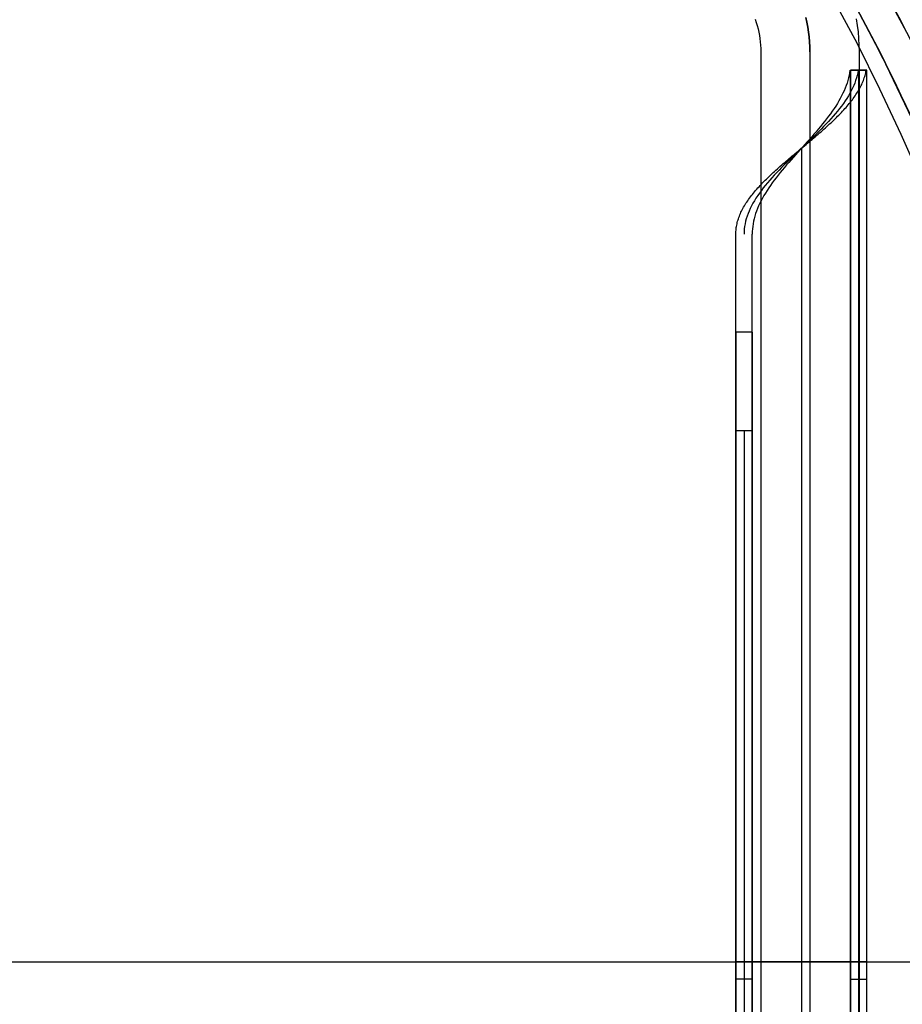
# Model space of a CAD drawing. Header units: millimetres. Extents: x -356 to 356, y -410 to 410.
# Tile 90 of 126: x 29 to 56, y -1 to 29. Entities that reach past the tile are written whole.
import ezdxf

# ---------------------------------------------------------------- set-up
doc = ezdxf.new("R2010")
doc.units = ezdxf.units.MM
doc.header["$MEASUREMENT"] = 0
doc.layers.add('1', color=7, linetype='Continuous')

msp = doc.modelspace()

# ---------------------------------------------------------------- linework, layer by layer
at = {"layer": '1', "color": 252}
for points in [[(55.622, 28.503), (54.601, 30.413)], [(54.765, 30.117), (55.777, 28.2)], [(54.773, 30.103), (55.518, 28.706), (56.224, 27.296)], [(53.893, 29.627), (54.888, 27.741), (55.816, 25.822)], [(55.982, 25.461), (55.325, 26.86), (54.629, 28.247), (53.897, 29.621)], [(55.862, 25.723), (54.941, 27.636), (53.954, 29.516)], [(56.141, 23.858), (55.527, 25.254), (54.875, 26.641), (54.185, 28.017), (53.458, 29.38)], [(56.141, 23.858), (55.527, 25.254), (54.875, 26.641), (54.185, 28.017), (53.458, 29.38)], [(51.068, 28.77), (51.1, 28.674), (51.129, 28.577), (51.154, 28.479), (51.176, 28.38), (51.195, 28.28), (51.21, 28.18), (51.222, 28.079), (51.231, 27.978), (51.236, 27.877), (51.238, 27.776)], [(52.612, 28.83), (52.646, 28.682), (52.674, 28.532), (52.697, 28.382), (52.715, 28.231), (52.727, 28.08), (52.735, 27.928), (52.738, 27.776)], [(52.612, 28.83), (52.646, 28.682), (52.674, 28.532), (52.697, 28.382), (52.715, 28.231), (52.727, 28.08), (52.735, 27.928), (52.738, 27.776)], [(54.152, 28.785), (54.183, 28.584), (54.207, 28.383), (54.224, 28.181), (54.234, 27.979), (54.238, 27.776)], [(51.238, 27.776), (51.238, -27.823)], [(52.738, 27.776), (52.738, -27.823)], [(52.738, 27.776), (52.738, -27.823)], [(54.238, 27.776), (54.238, -27.823)], [(54.475, 27.214), (53.975, 27.214)], [(53.975, -28.286), (53.975, 27.214)], [(53.975, 27.214), (53.975, -28.286)], [(53.975, 27.214), (54.475, 27.214)], [(53.975, -28.286), (53.975, 27.214)], [(54.225, 27.214), (54.225, -28.286)], [(54.475, -28.286), (54.475, 27.214)], [(54.475, -28.286), (54.475, 27.214)], [(54.475, -28.286), (54.475, 27.214)], [(52.475, 24.83), (52.475, -25.901)], [(52.475, 24.83), (52.475, -25.901)], [(50.475, -23.286), (50.475, 22.214)], [(50.975, -23.286), (50.975, 22.214)], [(50.475, 19.214), (50.475, -20.286)], [(50.975, 19.214), (50.475, 19.214)], [(50.975, 19.214), (50.975, -20.286)], [(50.475, -17.286), (50.475, 16.214)], [(50.475, 16.214), (50.975, 16.214)], [(50.725, 16.214), (50.725, -17.286)], [(50.975, 16.214), (50.975, -17.286)], [(28, 0), (61, 0)], [(28, 0), (61, 0)], [(50.975, -0.536), (50.475, -0.536)], [(53.975, -0.536), (54.475, -0.536)]]:
    msp.add_lwpolyline(points, dxfattribs=at)
at = {"layer": '1', "color": 80}
msp.add_lwpolyline([(52.738, 27.776), (52.735, 27.928), (52.727, 28.08), (52.715, 28.231), (52.697, 28.382), (52.674, 28.532), (52.646, 28.682), (52.612, 28.83)], dxfattribs=at)
at = {"layer": '1', "color": 252, "extrusion": (0, 1, 0)}
for points in [[(-54.238, -530), (-54.237, -529.948), (-54.234, -529.897), (-54.23, -529.845), (-54.223, -529.794), (-54.215, -529.742), (-54.206, -529.692), (-54.194, -529.641), (-54.181, -529.591), (-54.166, -529.541), (-54.149, -529.492), (-54.131, -529.444), (-54.111, -529.396), (-54.089, -529.349), (-54.066, -529.303), (-54.041, -529.257), (-54.015, -529.213), (-53.987, -529.169), (-53.957, -529.127), (-53.926, -529.085), (-53.894, -529.045), (-53.86, -529.005), (-53.825, -528.967), (-53.789, -528.93), (-53.752, -528.895), (-53.713, -528.86), (-53.673, -528.827), (-53.632, -528.796), (-53.59, -528.766), (-53.547, -528.737), (-53.503, -528.71), (-53.458, -528.684), (-53.412, -528.66), (-53.365, -528.638), (-53.318, -528.617), (-53.27, -528.597), (-53.221, -528.58), (-53.172, -528.564), (-53.122, -528.55), (-53.071, -528.538), (-53.021, -528.527), (-52.97, -528.518), (-52.918, -528.511), (-52.867, -528.506), (-52.815, -528.502), (-52.764, -528.5), (-52.712, -528.5), (-52.66, -528.502), (-52.608, -528.506), (-52.557, -528.511), (-52.506, -528.518), (-52.455, -528.527), (-52.404, -528.538), (-52.354, -528.55), (-52.304, -528.564), (-52.254, -528.58), (-52.206, -528.597), (-52.158, -528.617), (-52.11, -528.638), (-52.064, -528.66), (-52.018, -528.684), (-51.973, -528.71), (-51.929, -528.737), (-51.886, -528.766), (-51.843, -528.796), (-51.802, -528.827), (-51.762, -528.86), (-51.724, -528.895), (-51.686, -528.93), (-51.65, -528.967), (-51.615, -529.005), (-51.581, -529.045), (-51.549, -529.085), (-51.518, -529.127), (-51.489, -529.169), (-51.461, -529.213), (-51.434, -529.257), (-51.409, -529.303), (-51.386, -529.349), (-51.365, -529.396), (-51.344, -529.444), (-51.326, -529.492), (-51.309, -529.541), (-51.294, -529.591), (-51.281, -529.641), (-51.27, -529.692), (-51.26, -529.742), (-51.252, -529.794), (-51.246, -529.845), (-51.241, -529.897), (-51.239, -529.948), (-51.238, -530)], [(-51.238, -530), (-51.239, -530.052), (-51.241, -530.103), (-51.246, -530.155), (-51.252, -530.206), (-51.26, -530.258), (-51.27, -530.308), (-51.281, -530.359), (-51.294, -530.409), (-51.309, -530.459), (-51.326, -530.508), (-51.344, -530.556), (-51.365, -530.604), (-51.386, -530.651), (-51.409, -530.697), (-51.434, -530.743), (-51.461, -530.787), (-51.489, -530.831), (-51.518, -530.873), (-51.549, -530.915), (-51.581, -530.955), (-51.615, -530.995), (-51.65, -531.033), (-51.686, -531.07), (-51.724, -531.105), (-51.762, -531.14), (-51.802, -531.173), (-51.843, -531.204), (-51.886, -531.234), (-51.929, -531.263), (-51.973, -531.29), (-52.018, -531.316), (-52.064, -531.34), (-52.11, -531.362), (-52.158, -531.383), (-52.206, -531.403), (-52.254, -531.42), (-52.304, -531.436), (-52.354, -531.45), (-52.404, -531.462), (-52.455, -531.473), (-52.506, -531.482), (-52.557, -531.489), (-52.608, -531.494), (-52.66, -531.498), (-52.712, -531.5), (-52.764, -531.5), (-52.815, -531.498), (-52.867, -531.494), (-52.918, -531.489), (-52.97, -531.482), (-53.021, -531.473), (-53.071, -531.462), (-53.122, -531.45), (-53.172, -531.436), (-53.221, -531.42), (-53.27, -531.403), (-53.318, -531.383), (-53.365, -531.362), (-53.412, -531.34), (-53.458, -531.316), (-53.503, -531.29), (-53.547, -531.263), (-53.59, -531.234), (-53.632, -531.204), (-53.673, -531.173), (-53.713, -531.14), (-53.752, -531.105), (-53.789, -531.07), (-53.825, -531.033), (-53.86, -530.995), (-53.894, -530.955), (-53.926, -530.915), (-53.957, -530.873), (-53.987, -530.831), (-54.015, -530.787), (-54.041, -530.743), (-54.066, -530.697), (-54.089, -530.651), (-54.111, -530.604), (-54.131, -530.556), (-54.149, -530.508), (-54.166, -530.459), (-54.181, -530.409), (-54.194, -530.359), (-54.206, -530.308), (-54.215, -530.258), (-54.223, -530.206), (-54.23, -530.155), (-54.234, -530.103), (-54.237, -530.052), (-54.238, -530)], [(-53.975, -529.777), (-53.974, -529.725), (-53.971, -529.673), (-53.967, -529.621), (-53.96, -529.569)], [(-53.96, -529.569), (-54.456, -529.5)], [(-54.456, -529.5), (-54.464, -529.569), (-54.47, -529.638), (-54.474, -529.707), (-54.475, -529.777)], [(-54.216, -528.793), (-53.781, -529.039)], [(-53.735, -528.223), (-53.42, -528.612)], [(-53.077, -527.87), (-52.927, -528.346)], [(-52.336, -527.781), (-52.371, -528.28)], [(-51.614, -527.971), (-51.83, -528.423)], [(-51.012, -528.412), (-51.378, -528.753)], [(-50.614, -529.043), (-51.079, -529.227)], [(-50.475, -529.777), (-50.975, -529.777)], [(-51.238, -530), (-51.239, -530.052), (-51.241, -530.104), (-51.246, -530.156), (-51.252, -530.208), (-51.26, -530.259), (-51.27, -530.31), (-51.282, -530.361), (-51.295, -530.411), (-51.31, -530.461), (-51.327, -530.51), (-51.346, -530.559), (-51.366, -530.607), (-51.388, -530.654), (-51.411, -530.701), (-51.436, -530.746), (-51.463, -530.791), (-51.491, -530.835), (-51.521, -530.877), (-51.552, -530.919), (-51.585, -530.96), (-51.619, -530.999), (-51.654, -531.037), (-51.691, -531.074), (-51.729, -531.11), (-51.768, -531.144), (-51.808, -531.177), (-51.85, -531.209), (-51.892, -531.239), (-51.936, -531.268), (-51.98, -531.295), (-52.026, -531.32), (-52.072, -531.344), (-52.119, -531.366), (-52.167, -531.387), (-52.215, -531.406), (-52.264, -531.423), (-52.314, -531.439), (-52.364, -531.453), (-52.415, -531.465), (-52.466, -531.475), (-52.517, -531.484), (-52.569, -531.49), (-52.621, -531.495), (-52.673, -531.499), (-52.725, -531.5), (-52.777, -531.499), (-52.829, -531.497), (-52.881, -531.493), (-52.932, -531.487), (-52.984, -531.48), (-53.035, -531.47), (-53.086, -531.459), (-53.136, -531.446), (-53.186, -531.431), (-53.236, -531.415), (-53.284, -531.397), (-53.333, -531.377), (-53.38, -531.355), (-53.427, -531.332), (-53.473, -531.308), (-53.517, -531.281), (-53.561, -531.253), (-53.604, -531.224), (-53.646, -531.193), (-53.687, -531.161), (-53.727, -531.127), (-53.766, -531.092), (-53.803, -531.056), (-53.839, -531.018), (-53.874, -530.98), (-53.907, -530.94), (-53.939, -530.898), (-53.969, -530.856), (-53.998, -530.813), (-54.026, -530.769), (-54.052, -530.724), (-54.076, -530.678), (-54.099, -530.631), (-54.12, -530.583), (-54.139, -530.535), (-54.157, -530.486), (-54.173, -530.436), (-54.187, -530.386), (-54.2, -530.336), (-54.21, -530.285), (-54.219, -530.233), (-54.227, -530.182), (-54.232, -530.13), (-54.236, -530.078), (-54.237, -530.026), (-54.237, -529.974), (-54.236, -529.922), (-54.232, -529.87), (-54.227, -529.818), (-54.219, -529.767), (-54.21, -529.715), (-54.2, -529.664), (-54.187, -529.614), (-54.173, -529.564), (-54.157, -529.514), (-54.139, -529.465), (-54.12, -529.417), (-54.099, -529.369), (-54.076, -529.322), (-54.052, -529.276), (-54.026, -529.231), (-53.998, -529.187), (-53.969, -529.144), (-53.939, -529.102), (-53.907, -529.06), (-53.874, -529.02), (-53.839, -528.982), (-53.803, -528.944), (-53.766, -528.908), (-53.727, -528.873), (-53.687, -528.839), (-53.646, -528.807), (-53.604, -528.776), (-53.561, -528.747), (-53.517, -528.719), (-53.473, -528.692), (-53.427, -528.668), (-53.38, -528.645), (-53.333, -528.623), (-53.284, -528.603), (-53.236, -528.585), (-53.186, -528.569), (-53.136, -528.554), (-53.086, -528.541), (-53.035, -528.53), (-52.984, -528.52), (-52.932, -528.513), (-52.881, -528.507), (-52.829, -528.503), (-52.777, -528.501), (-52.725, -528.5), (-52.673, -528.501), (-52.621, -528.505), (-52.569, -528.51), (-52.517, -528.516), (-52.466, -528.525), (-52.415, -528.535), (-52.364, -528.547), (-52.314, -528.561), (-52.264, -528.577), (-52.215, -528.594), (-52.167, -528.613), (-52.119, -528.634), (-52.072, -528.656), (-52.026, -528.68), (-51.98, -528.705), (-51.936, -528.732), (-51.892, -528.761), (-51.85, -528.791), (-51.808, -528.823), (-51.768, -528.856), (-51.729, -528.89), (-51.691, -528.926), (-51.654, -528.963), (-51.619, -529.001), (-51.585, -529.04), (-51.552, -529.081), (-51.521, -529.123), (-51.491, -529.165), (-51.463, -529.209), (-51.436, -529.254), (-51.411, -529.299), (-51.388, -529.346), (-51.366, -529.393), (-51.346, -529.441), (-51.327, -529.49), (-51.31, -529.539), (-51.295, -529.589), (-51.282, -529.639), (-51.27, -529.69), (-51.26, -529.741), (-51.252, -529.792), (-51.246, -529.844), (-51.241, -529.896), (-51.239, -529.948), (-51.238, -530)], [(-54.475, -529.777), (-54.474, -529.708), (-54.47, -529.639), (-54.464, -529.57), (-54.456, -529.501), (-54.445, -529.433), (-54.432, -529.365), (-54.417, -529.298), (-54.399, -529.231), (-54.379, -529.165), (-54.357, -529.1), (-54.332, -529.035), (-54.306, -528.972), (-54.277, -528.909), (-54.246, -528.847), (-54.213, -528.787), (-54.177, -528.727), (-54.14, -528.669), (-54.101, -528.612), (-54.06, -528.557), (-54.017, -528.503), (-53.972, -528.45), (-53.925, -528.4), (-53.877, -528.35), (-53.827, -528.303), (-53.775, -528.257), (-53.722, -528.213), (-53.667, -528.171), (-53.611, -528.131), (-53.553, -528.092), (-53.495, -528.056), (-53.435, -528.022), (-53.373, -527.99), (-53.311, -527.96), (-53.248, -527.932), (-53.184, -527.907), (-53.119, -527.883), (-53.053, -527.862), (-52.987, -527.843), (-52.92, -527.827), (-52.852, -527.813), (-52.784, -527.801), (-52.716, -527.791), (-52.647, -527.784), (-52.578, -527.779), (-52.509, -527.777), (-52.44, -527.777), (-52.371, -527.779), (-52.302, -527.784), (-52.234, -527.791), (-52.165, -527.801), (-52.097, -527.813), (-52.03, -527.827), (-51.963, -527.843), (-51.896, -527.862), (-51.831, -527.883), (-51.766, -527.907), (-51.701, -527.932), (-51.638, -527.96), (-51.576, -527.99), (-51.515, -528.022), (-51.455, -528.056), (-51.396, -528.092), (-51.339, -528.131), (-51.282, -528.171), (-51.228, -528.213), (-51.175, -528.257), (-51.123, -528.303), (-51.073, -528.35), (-51.024, -528.4), (-50.978, -528.45), (-50.933, -528.503), (-50.89, -528.557), (-50.849, -528.612), (-50.809, -528.669), (-50.772, -528.727), (-50.737, -528.787), (-50.704, -528.847), (-50.673, -528.909), (-50.644, -528.972), (-50.617, -529.035), (-50.593, -529.1), (-50.571, -529.165), (-50.551, -529.231), (-50.533, -529.298), (-50.518, -529.365), (-50.504, -529.433), (-50.494, -529.501), (-50.485, -529.57), (-50.48, -529.639), (-50.476, -529.708), (-50.475, -529.777)], [(-53.975, -529.777), (-53.974, -529.725), (-53.971, -529.673), (-53.967, -529.622), (-53.96, -529.57), (-53.952, -529.519), (-53.943, -529.468), (-53.931, -529.418), (-53.918, -529.368), (-53.903, -529.318), (-53.886, -529.269), (-53.868, -529.221), (-53.848, -529.173), (-53.826, -529.126), (-53.803, -529.08), (-53.778, -529.034), (-53.752, -528.99), (-53.724, -528.946), (-53.694, -528.903), (-53.663, -528.862), (-53.631, -528.821), (-53.598, -528.782), (-53.563, -528.744), (-53.526, -528.707), (-53.489, -528.671), (-53.45, -528.637), (-53.41, -528.604), (-53.369, -528.572), (-53.327, -528.542), (-53.284, -528.513), (-53.24, -528.486), (-53.195, -528.461), (-53.149, -528.437), (-53.102, -528.414), (-53.055, -528.393), (-53.007, -528.374), (-52.958, -528.357), (-52.909, -528.341), (-52.859, -528.327), (-52.809, -528.314), (-52.758, -528.304), (-52.707, -528.295), (-52.656, -528.288), (-52.604, -528.282), (-52.552, -528.279), (-52.501, -528.277), (-52.449, -528.277), (-52.397, -528.279), (-52.345, -528.282), (-52.294, -528.288), (-52.243, -528.295), (-52.192, -528.304), (-52.141, -528.314), (-52.091, -528.327), (-52.041, -528.341), (-51.992, -528.357), (-51.943, -528.374), (-51.895, -528.393), (-51.847, -528.414), (-51.801, -528.437), (-51.755, -528.461), (-51.71, -528.486), (-51.666, -528.513), (-51.623, -528.542), (-51.581, -528.572), (-51.54, -528.604), (-51.5, -528.637), (-51.461, -528.671), (-51.423, -528.707), (-51.387, -528.744), (-51.352, -528.782), (-51.318, -528.821), (-51.286, -528.862), (-51.255, -528.903), (-51.226, -528.946), (-51.198, -528.99), (-51.171, -529.034), (-51.147, -529.08), (-51.123, -529.126), (-51.102, -529.173), (-51.082, -529.221), (-51.063, -529.269), (-51.047, -529.318), (-51.032, -529.368), (-51.018, -529.418), (-51.007, -529.468), (-50.997, -529.519), (-50.989, -529.57), (-50.983, -529.622), (-50.978, -529.673), (-50.976, -529.725), (-50.975, -529.777)]]:
    msp.add_lwpolyline(points, dxfattribs=at)
at = {"layer": '1', "color": 252, "extrusion": (1, 0, 0)}
for points in [[(27.214, -603.277), (27.214, -529.777)], [(27.214, -603.277), (27.214, -529.534)], [(27.214, -529.777), (27.214, -603.277)], [(22.214, -529.777), (16.214, -535.777)], [(22.214, -529.777), (16.214, -535.777)], [(22.214, -529.777), (16.214, -535.777)], [(-0.536, -535.777), (-0.536, -529.777)], [(-0.536, -535.777), (-0.536, -529.777)], [(-0.536, -603.277), (-0.536, -529.777)], [(-0.536, -603.277), (-0.536, -529.777)]]:
    msp.add_lwpolyline(points, dxfattribs=at)
at = {"layer": '1', "color": 252}
for points in [[(50.475, 22.214, -529.777), (50.475, 22.253, -529.73), (50.477, 22.292, -529.683), (50.48, 22.331, -529.636), (50.484, 22.37, -529.589), (50.489, 22.409, -529.543), (50.495, 22.449, -529.496), (50.502, 22.488, -529.45), (50.51, 22.527, -529.403), (50.519, 22.566, -529.357), (50.53, 22.605, -529.312), (50.541, 22.644, -529.266), (50.554, 22.683, -529.221), (50.567, 22.722, -529.176), (50.582, 22.761, -529.131), (50.597, 22.8, -529.087), (50.614, 22.839, -529.043), (50.632, 22.878, -529), (50.65, 22.917, -528.957), (50.67, 22.956, -528.914), (50.691, 22.995, -528.872), (50.713, 23.034, -528.831), (50.735, 23.074, -528.79), (50.759, 23.113, -528.749), (50.784, 23.152, -528.709), (50.809, 23.191, -528.67), (50.836, 23.23, -528.631), (50.863, 23.269, -528.593), (50.891, 23.308, -528.555), (50.92, 23.347, -528.519), (50.95, 23.386, -528.482), (50.981, 23.425, -528.447), (51.012, 23.464, -528.412), (51.045, 23.503, -528.378), (51.078, 23.542, -528.345), (51.112, 23.581, -528.313), (51.147, 23.62, -528.281), (51.182, 23.659, -528.251), (51.218, 23.699, -528.221), (51.255, 23.738, -528.192), (51.293, 23.777, -528.163), (51.331, 23.816, -528.136), (51.37, 23.855, -528.11), (51.409, 23.894, -528.084), (51.449, 23.933, -528.06), (51.49, 23.972, -528.036), (51.531, 24.011, -528.013), (51.572, 24.05, -527.992), (51.614, 24.089, -527.971), (51.657, 24.128, -527.951), (51.7, 24.167, -527.933), (51.744, 24.206, -527.915), (51.787, 24.245, -527.899), (51.832, 24.284, -527.883), (51.876, 24.324, -527.868), (51.921, 24.363, -527.855), (51.966, 24.402, -527.842), (52.012, 24.441, -527.831), (52.058, 24.48, -527.821), (52.104, 24.519, -527.811), (52.15, 24.558, -527.803), (52.196, 24.597, -527.796), (52.243, 24.636, -527.79), (52.29, 24.675, -527.785), (52.336, 24.714, -527.781), (52.383, 24.753, -527.779), (52.43, 24.792, -527.777), (52.477, 24.831, -527.777), (52.524, 24.87, -527.777), (52.571, 24.909, -527.779), (52.618, 24.949, -527.782), (52.664, 24.988, -527.786), (52.711, 25.027, -527.791), (52.757, 25.066, -527.797), (52.804, 25.105, -527.804), (52.85, 25.144, -527.812), (52.896, 25.183, -527.822), (52.942, 25.222, -527.832), (52.987, 25.261, -527.843), (53.032, 25.3, -527.856), (53.077, 25.339, -527.87), (53.122, 25.378, -527.884), (53.166, 25.417, -527.9), (53.21, 25.456, -527.917), (53.253, 25.495, -527.935), (53.296, 25.534, -527.953), (53.339, 25.574, -527.973), (53.381, 25.613, -527.994), (53.423, 25.652, -528.016), (53.464, 25.691, -528.038), (53.504, 25.73, -528.062), (53.544, 25.769, -528.087), (53.583, 25.808, -528.112), (53.622, 25.847, -528.139), (53.66, 25.886, -528.166), (53.698, 25.925, -528.194), (53.735, 25.964, -528.223), (53.771, 26.003, -528.253), (53.806, 26.042, -528.284), (53.841, 26.081, -528.316), (53.875, 26.12, -528.348), (53.908, 26.159, -528.382), (53.94, 26.199, -528.416), (53.972, 26.238, -528.45), (54.002, 26.277, -528.486), (54.032, 26.316, -528.522), (54.061, 26.355, -528.559), (54.089, 26.394, -528.596), (54.117, 26.433, -528.635), (54.143, 26.472, -528.673), (54.168, 26.511, -528.713), (54.193, 26.55, -528.753), (54.216, 26.589, -528.793), (54.239, 26.628, -528.835), (54.261, 26.667, -528.876), (54.281, 26.706, -528.918), (54.301, 26.745, -528.961), (54.319, 26.784, -529.004), (54.337, 26.824, -529.047), (54.354, 26.863, -529.091), (54.369, 26.902, -529.136), (54.384, 26.941, -529.18), (54.397, 26.98, -529.225), (54.41, 27.019, -529.27), (54.421, 27.058, -529.316), (54.431, 27.097, -529.362), (54.44, 27.136, -529.408), (54.449, 27.175, -529.454), (54.456, 27.214, -529.5)], [(54.208, 27.214, -529.535), (54.195, 27.136, -529.454), (54.178, 27.058, -529.374), (54.157, 26.98, -529.294), (54.132, 26.902, -529.216), (54.104, 26.824, -529.139), (54.073, 26.745, -529.063), (54.037, 26.667, -528.989), (53.999, 26.589, -528.916), (53.957, 26.511, -528.846), (53.911, 26.433, -528.777), (53.863, 26.355, -528.711), (53.811, 26.277, -528.647), (53.757, 26.199, -528.586), (53.7, 26.12, -528.527), (53.64, 26.042, -528.471), (53.577, 25.964, -528.417), (53.512, 25.886, -528.367), (53.445, 25.808, -528.32), (53.375, 25.73, -528.276), (53.304, 25.652, -528.236), (53.231, 25.574, -528.199), (53.156, 25.495, -528.165), (53.08, 25.417, -528.135), (53.002, 25.339, -528.108), (52.923, 25.261, -528.085), (52.843, 25.183, -528.066), (52.763, 25.105, -528.051), (52.681, 25.027, -528.039), (52.6, 24.949, -528.031), (52.518, 24.87, -528.027), (52.436, 24.792, -528.027), (52.354, 24.714, -528.031), (52.272, 24.636, -528.038), (52.191, 24.558, -528.05), (52.11, 24.48, -528.065), (52.03, 24.402, -528.084), (51.951, 24.324, -528.107), (51.873, 24.245, -528.133), (51.797, 24.167, -528.163), (51.722, 24.089, -528.197), (51.649, 24.011, -528.234), (51.577, 23.933, -528.274), (51.508, 23.855, -528.318), (51.44, 23.777, -528.365), (51.375, 23.699, -528.415), (51.313, 23.62, -528.468), (51.253, 23.542, -528.524), (51.195, 23.464, -528.583), (51.141, 23.386, -528.644), (51.089, 23.308, -528.708), (51.04, 23.23, -528.774), (50.995, 23.152, -528.843), (50.953, 23.074, -528.913), (50.914, 22.995, -528.985), (50.879, 22.917, -529.059), (50.847, 22.839, -529.135), (50.818, 22.761, -529.212), (50.794, 22.683, -529.29), (50.773, 22.605, -529.37), (50.756, 22.527, -529.45), (50.742, 22.449, -529.531), (50.733, 22.37, -529.613), (50.727, 22.292, -529.695), (50.725, 22.214, -529.777)], [(53.96, 27.214, -529.569), (53.949, 27.136, -529.5), (53.934, 27.058, -529.431), (53.917, 26.98, -529.363), (53.896, 26.902, -529.296), (53.871, 26.824, -529.23), (53.844, 26.745, -529.165), (53.814, 26.667, -529.101), (53.781, 26.589, -529.039), (53.745, 26.511, -528.979), (53.706, 26.433, -528.92), (53.665, 26.355, -528.863), (53.62, 26.277, -528.808), (53.574, 26.199, -528.756), (53.525, 26.12, -528.705), (53.473, 26.042, -528.657), (53.42, 25.964, -528.612), (53.364, 25.886, -528.569), (53.306, 25.808, -528.528), (53.247, 25.73, -528.491), (53.186, 25.652, -528.456), (53.123, 25.574, -528.424), (53.059, 25.495, -528.395), (52.993, 25.417, -528.369), (52.927, 25.339, -528.346), (52.859, 25.261, -528.327), (52.791, 25.183, -528.31), (52.722, 25.105, -528.297), (52.652, 25.027, -528.287), (52.582, 24.949, -528.281), (52.512, 24.87, -528.277), (52.441, 24.792, -528.277), (52.371, 24.714, -528.28), (52.301, 24.636, -528.287), (52.231, 24.558, -528.297), (52.162, 24.48, -528.31), (52.094, 24.402, -528.326), (52.026, 24.324, -528.345), (51.959, 24.245, -528.368), (51.894, 24.167, -528.394), (51.83, 24.089, -528.423), (51.767, 24.011, -528.454), (51.705, 23.933, -528.489), (51.646, 23.855, -528.526), (51.588, 23.777, -528.567), (51.532, 23.699, -528.61), (51.479, 23.62, -528.655), (51.427, 23.542, -528.703), (51.378, 23.464, -528.753), (51.331, 23.386, -528.806), (51.287, 23.308, -528.861), (51.245, 23.23, -528.917), (51.206, 23.152, -528.976), (51.17, 23.074, -529.036), (51.137, 22.995, -529.098), (51.107, 22.917, -529.162), (51.079, 22.839, -529.227), (51.055, 22.761, -529.293), (51.034, 22.683, -529.36), (51.016, 22.605, -529.428), (51.001, 22.527, -529.497), (50.99, 22.449, -529.566), (50.981, 22.37, -529.636), (50.976, 22.292, -529.706), (50.975, 22.214, -529.777)]]:
    msp.add_polyline3d(points, dxfattribs=at)

doc.saveas('drawing.dxf')
